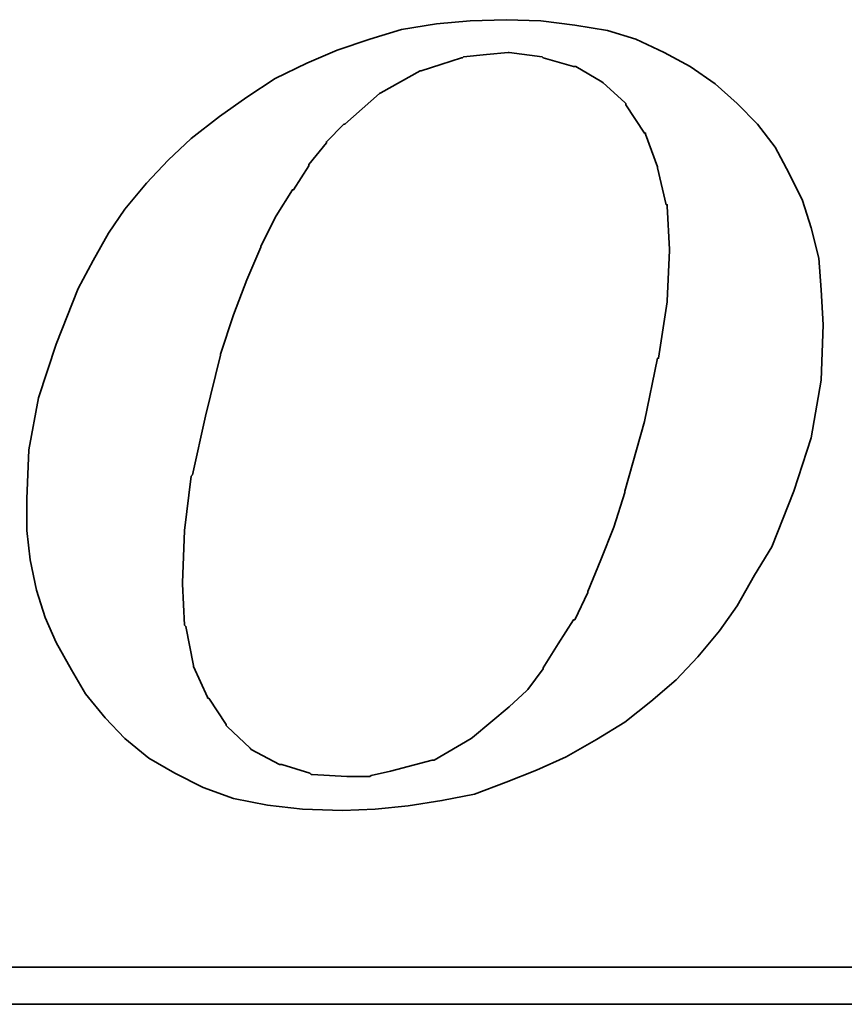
# Model space of a CAD drawing. Header units: millimetres. Extents: x -64 to 412, y -78 to 104.
# Tile 46 of 99: x 134.43 to 136.14, y 3.13 to 5.17. Entities that reach past the tile are written whole.
import ezdxf

# ---------------------------------------------------------------- set-up
doc = ezdxf.new("R2010")
doc.units = ezdxf.units.MM
doc.layers.add('DIM', color=4, linetype='Continuous')
doc.layers.add('layer 1', color=7, linetype='Continuous')

# ---------------------------------------------------------------- blocks, each defined once
blk = doc.blocks.new('TBI MOTION logo(完整正式版)')
at = {"layer": 'layer 1', "color": 22, "lineweight": 35}
for points, knots in [([(35.79625, -6.98375), (35.79625, -6.98375), (36.23125, -7.43875), (36.23125, -7.43875), (36.23125, -7.43875), (36.23125, -7.43875), (36.75625, -7.87125), (36.75625, -7.87125), (36.75625, -7.87125), (36.75625, -7.87125), (37.33125, -8.20375), (37.33125, -8.20375), (37.33125, -8.20375), (37.33125, -8.20375), (37.95625, -8.51875), (37.95625, -8.51875), (37.95625, -8.51875), (37.95625, -8.51875), (38.62625, -8.75875), (38.62625, -8.75875), (38.62625, -8.75875), (38.62625, -8.75875), (39.37125, -8.90375), (39.37125, -8.90375), (39.37125, -8.90375), (39.37125, -8.90375), (40.14125, -8.99875), (40.14125, -8.99875), (40.14125, -8.99875), (40.14125, -8.99875), (41.02625, -9.02375), (41.02625, -9.02375), (41.02625, -9.02375), (41.02625, -9.02375), (41.74625, -8.99875), (41.74625, -8.99875), (41.74625, -8.99875), (41.74625, -8.99875), (42.46625, -8.92375), (42.46625, -8.92375), (42.46625, -8.92375), (42.46625, -8.92375), (43.21125, -8.80625), (43.21125, -8.80625), (43.21125, -8.80625), (43.21125, -8.80625), (43.93125, -8.66375), (43.93125, -8.66375), (43.93125, -8.66375), (43.93125, -8.66375), (44.62625, -8.39875), (44.62625, -8.39875), (44.62625, -8.39875), (44.62625, -8.39875), (45.29625, -8.13375), (45.29625, -8.13375), (45.29625, -8.13375), (45.29625, -8.13375), (45.94625, -7.84375), (45.94625, -7.84375), (45.94625, -7.84375), (45.94625, -7.84375), (46.61625, -7.46375), (46.61625, -7.46375), (46.61625, -7.46375), (46.61625, -7.46375), (47.24125, -7.07875), (47.24125, -7.07875), (47.24125, -7.07875), (47.24125, -7.07875), (47.81625, -6.62375), (47.81625, -6.62375), (47.81625, -6.62375), (47.81625, -6.62375), (48.36875, -6.14375), (48.36875, -6.14375), (48.36875, -6.14375), (48.36875, -6.14375), (48.84625, -5.64125), (48.84625, -5.64125), (48.84625, -5.64125), (48.84625, -5.64125), (49.32625, -5.06375), (49.32625, -5.06375), (49.32625, -5.06375), (49.32625, -5.06375), (49.71125, -4.51374), (49.71125, -4.51374), (49.71125, -4.51374), (49.71125, -4.51374), (50.09625, -3.83874), (50.09625, -3.83874), (50.09625, -3.83874), (50.09625, -3.83874), (50.48125, -3.21374), (50.48125, -3.21374), (50.48125, -3.21374), (50.48125, -3.21374), (50.96125, -1.99125), (50.96125, -1.99125), (50.96125, -1.99125), (50.96125, -1.99125), (51.34375, -0.81875), (51.34375, -0.81875), (51.34375, -0.81875), (51.34375, -0.81875), (51.56125, 0.45624), (51.56125, 0.45624), (51.56125, 0.45624), (51.56125, 0.45624), (51.60625, 1.67624), (51.60625, 1.67624), (51.60625, 1.67624), (51.60625, 1.67624), (51.56125, 2.44625), (51.56125, 2.44625), (51.56125, 2.44625), (51.56125, 2.44625), (51.51125, 3.14125), (51.51125, 3.14125), (51.51125, 3.14125), (51.51125, 3.14125), (51.34375, 3.81125), (51.34375, 3.81125), (51.34375, 3.81125), (51.34375, 3.81125), (51.15125, 4.41125), (51.15125, 4.41125), (51.15125, 4.41125), (51.15125, 4.41125), (50.86125, 5.01125), (50.86125, 5.01125), (50.86125, 5.01125), (50.86125, 5.01125), (50.55125, 5.58875), (50.55125, 5.58875), (50.55125, 5.58875), (50.55125, 5.58875), (50.16625, 6.09125), (50.16625, 6.09125), (50.16625, 6.09125), (50.16625, 6.09125), (49.71125, 6.54875), (49.71125, 6.54875), (49.71125, 6.54875), (49.71125, 6.54875), (49.23125, 6.98125), (49.23125, 6.98125), (49.23125, 6.98125), (49.23125, 6.98125), (48.67875, 7.36625), (48.67875, 7.36625), (48.67875, 7.36625), (48.67875, 7.36625), (48.10375, 7.67625), (48.10375, 7.67625), (48.10375, 7.67625), (48.10375, 7.67625), (47.48125, 7.96375), (47.48125, 7.96375), (47.48125, 7.96375), (47.48125, 7.96375), (46.85625, 8.15625), (46.85625, 8.15625), (46.85625, 8.15625), (46.85625, 8.15625), (46.13625, 8.27624), (46.13625, 8.27624), (46.13625, 8.27624), (46.13625, 8.27624), (45.39125, 8.37125), (45.39125, 8.37125), (45.39125, 8.37125), (45.39125, 8.37125), (44.62625, 8.39624), (44.62625, 8.39624), (44.62625, 8.39624), (44.62625, 8.39624), (43.83625, 8.37125), (43.83625, 8.37125), (43.83625, 8.37125), (43.83625, 8.37125), (43.09125, 8.30125), (43.09125, 8.30125), (43.09125, 8.30125), (43.09125, 8.30125), (42.32125, 8.18125), (42.32125, 8.18125), (42.32125, 8.18125), (42.32125, 8.18125), (41.62875, 7.96375), (41.62875, 7.96375), (41.62875, 7.96375), (41.62875, 7.96375), (40.90625, 7.72625), (40.90625, 7.72625), (40.90625, 7.72625), (40.90625, 7.72625), (40.23624, 7.43625), (40.23624, 7.43625), (40.23624, 7.43625), (40.23624, 7.43625), (39.54124, 7.10125), (39.54124, 7.10125), (39.54124, 7.10125), (39.54124, 7.10125), (38.91625, 6.69125), (38.91625, 6.69125), (38.91625, 6.69125), (38.91625, 6.69125), (38.31625, 6.26125), (38.31625, 6.26125), (38.31625, 6.26125), (38.31625, 6.26125), (37.69125, 5.78125), (37.69125, 5.78125), (37.69125, 5.78125), (37.69125, 5.78125), (37.18625, 5.30125), (37.18625, 5.30125), (37.18625, 5.30125), (37.18625, 5.30125), (36.70625, 4.79624), (36.70625, 4.79624), (36.70625, 4.79624), (36.70625, 4.79624), (36.23125, 4.22125), (36.23125, 4.22125), (36.23125, 4.22125), (36.23125, 4.22125), (35.87124, 3.69375), (35.87124, 3.69375), (35.87124, 3.69375), (35.87124, 3.69375), (35.53125, 3.09125), (35.53125, 3.09125), (35.53125, 3.09125), (35.53125, 3.09125), (35.19875, 2.47125), (35.19875, 2.47125), (35.19875, 2.47125), (35.19875, 2.47125), (34.71625, 1.24625), (34.71625, 1.24625), (34.71625, 1.24625), (34.71625, 1.24625), (34.33125, 0.06874), (34.33125, 0.06874), (34.33125, 0.06874), (34.33125, 0.06874), (34.11625, -1.07875), (34.11625, -1.07875), (34.11625, -1.07875), (34.11625, -1.07875), (34.07125, -2.15875), (34.07125, -2.15875), (34.07125, -2.15875), (34.07125, -2.15875), (34.07125, -2.85375), (34.07125, -2.85375), (34.07125, -2.85375), (34.07125, -2.85375), (34.14125, -3.50375), (34.14125, -3.50375), (34.14125, -3.50375), (34.14125, -3.50375), (34.28625, -4.17375), (34.28625, -4.17375), (34.28625, -4.17375), (34.28625, -4.17375), (34.47625, -4.77624), (34.47625, -4.77624), (34.47625, -4.77624), (34.47625, -4.77624), (34.71625, -5.32625), (34.71625, -5.32625), (34.71625, -5.32625), (34.71625, -5.32625), (35.05375, -5.92875), (35.05375, -5.92875), (35.05375, -5.92875), (35.05375, -5.92875), (35.36375, -6.45375), (35.36375, -6.45375), (35.36375, -6.45375), (35.36375, -6.45375), (35.79625, -6.98375), (35.79625, -6.98375)], [0, 0, 0, 0, 0.01388889, 0.01388889, 0.01388889, 0.01388889, 0.02777778, 0.02777778, 0.02777778, 0.02777778, 0.04166667, 0.04166667, 0.04166667, 0.04166667, 0.05555556, 0.05555556, 0.05555556, 0.05555556, 0.06944444, 0.06944444, 0.06944444, 0.06944444, 0.08333333, 0.08333333, 0.08333333, 0.08333333, 0.09722222, 0.09722222, 0.09722222, 0.09722222, 0.11111111, 0.11111111, 0.11111111, 0.11111111, 0.125, 0.125, 0.125, 0.125, 0.13888889, 0.13888889, 0.13888889, 0.13888889, 0.15277778, 0.15277778, 0.15277778, 0.15277778, 0.16666667, 0.16666667, 0.16666667, 0.16666667, 0.18055556, 0.18055556, 0.18055556, 0.18055556, 0.19444444, 0.19444444, 0.19444444, 0.19444444, 0.20833333, 0.20833333, 0.20833333, 0.20833333, 0.22222222, 0.22222222, 0.22222222, 0.22222222, 0.23611111, 0.23611111, 0.23611111, 0.23611111, 0.25, 0.25, 0.25, 0.25, 0.26388889, 0.26388889, 0.26388889, 0.26388889, 0.27777778, 0.27777778, 0.27777778, 0.27777778, 0.29166667, 0.29166667, 0.29166667, 0.29166667, 0.30555556, 0.30555556, 0.30555556, 0.30555556, 0.31944444, 0.31944444, 0.31944444, 0.31944444, 0.33333333, 0.33333333, 0.33333333, 0.33333333, 0.34722222, 0.34722222, 0.34722222, 0.34722222, 0.36111111, 0.36111111, 0.36111111, 0.36111111, 0.375, 0.375, 0.375, 0.375, 0.38888889, 0.38888889, 0.38888889, 0.38888889, 0.40277778, 0.40277778, 0.40277778, 0.40277778, 0.41666667, 0.41666667, 0.41666667, 0.41666667, 0.43055556, 0.43055556, 0.43055556, 0.43055556, 0.44444444, 0.44444444, 0.44444444, 0.44444444, 0.45833333, 0.45833333, 0.45833333, 0.45833333, 0.47222222, 0.47222222, 0.47222222, 0.47222222, 0.48611111, 0.48611111, 0.48611111, 0.48611111, 0.5, 0.5, 0.5, 0.5, 0.51388889, 0.51388889, 0.51388889, 0.51388889, 0.52777778, 0.52777778, 0.52777778, 0.52777778, 0.54166667, 0.54166667, 0.54166667, 0.54166667, 0.55555556, 0.55555556, 0.55555556, 0.55555556, 0.56944444, 0.56944444, 0.56944444, 0.56944444, 0.58333333, 0.58333333, 0.58333333, 0.58333333, 0.59722222, 0.59722222, 0.59722222, 0.59722222, 0.61111111, 0.61111111, 0.61111111, 0.61111111, 0.625, 0.625, 0.625, 0.625, 0.63888889, 0.63888889, 0.63888889, 0.63888889, 0.65277778, 0.65277778, 0.65277778, 0.65277778, 0.66666667, 0.66666667, 0.66666667, 0.66666667, 0.68055556, 0.68055556, 0.68055556, 0.68055556, 0.69444444, 0.69444444, 0.69444444, 0.69444444, 0.70833333, 0.70833333, 0.70833333, 0.70833333, 0.72222222, 0.72222222, 0.72222222, 0.72222222, 0.73611111, 0.73611111, 0.73611111, 0.73611111, 0.75, 0.75, 0.75, 0.75, 0.76388889, 0.76388889, 0.76388889, 0.76388889, 0.77777778, 0.77777778, 0.77777778, 0.77777778, 0.79166667, 0.79166667, 0.79166667, 0.79166667, 0.80555556, 0.80555556, 0.80555556, 0.80555556, 0.81944444, 0.81944444, 0.81944444, 0.81944444, 0.83333333, 0.83333333, 0.83333333, 0.83333333, 0.84722222, 0.84722222, 0.84722222, 0.84722222, 0.86111111, 0.86111111, 0.86111111, 0.86111111, 0.875, 0.875, 0.875, 0.875, 0.88888889, 0.88888889, 0.88888889, 0.88888889, 0.90277778, 0.90277778, 0.90277778, 0.90277778, 0.91666667, 0.91666667, 0.91666667, 0.91666667, 0.93055556, 0.93055556, 0.93055556, 0.93055556, 0.94444444, 0.94444444, 0.94444444, 0.94444444, 0.95833333, 0.95833333, 0.95833333, 0.95833333, 0.97222222, 0.97222222, 0.97222222, 0.97222222, 0.98611111, 0.98611111, 0.98611111, 0.98611111, 1, 1, 1, 1]), ([(38.33875, 1.03124), (38.33875, 1.03124), (38.62625, 1.89625), (38.62625, 1.89625), (38.62625, 1.89625), (38.62625, 1.89625), (38.91625, 2.66375), (38.91625, 2.66375), (38.91625, 2.66375), (38.91625, 2.66375), (39.22625, 3.38125), (39.22625, 3.38125), (39.22625, 3.38125), (39.22625, 3.38125), (39.22625, 3.40624), (39.22625, 3.40624), (39.22625, 3.40624), (39.22625, 3.40624), (39.56124, 4.07624), (39.56124, 4.07624), (39.56124, 4.07624), (39.56124, 4.07624), (39.92125, 4.65125), (39.92125, 4.65125), (39.92125, 4.65125), (39.92125, 4.65125), (39.94625, 4.65125), (39.94625, 4.65125), (39.94625, 4.65125), (39.94625, 4.65125), (40.28125, 5.17875), (40.28125, 5.17875), (40.28125, 5.17875), (40.28125, 5.17875), (40.28125, 5.20375), (40.28125, 5.20375), (40.28125, 5.20375), (40.28125, 5.20375), (40.66875, 5.68625), (40.66875, 5.68625), (40.66875, 5.68625), (40.66875, 5.68625), (40.66875, 5.70625), (40.66875, 5.70625), (40.66875, 5.70625), (40.66875, 5.70625), (41.05124, 6.09125), (41.05124, 6.09125), (41.05124, 6.09125), (41.05124, 6.09125), (41.07625, 6.09125), (41.07625, 6.09125), (41.07625, 6.09125), (41.07625, 6.09125), (41.84125, 6.76625), (41.84125, 6.76625), (41.84125, 6.76625), (41.84125, 6.76625), (41.86625, 6.78625), (41.86625, 6.78625), (41.86625, 6.78625), (41.86625, 6.78625), (42.73125, 7.26624), (42.73125, 7.26624), (42.73125, 7.26624), (42.73125, 7.26624), (42.75625, 7.26624), (42.75625, 7.26624), (42.75625, 7.26624), (42.75625, 7.26624), (43.18625, 7.41125), (43.18625, 7.41125), (43.18625, 7.41125), (43.18625, 7.41125), (43.64125, 7.55625), (43.64125, 7.55625), (43.64125, 7.55625), (43.64125, 7.55625), (43.66625, 7.55625), (43.66625, 7.55625), (43.66625, 7.55625), (43.66625, 7.55625), (43.69125, 7.58124), (43.69125, 7.58124), (43.69125, 7.58124), (43.69125, 7.58124), (44.19125, 7.62625), (44.19125, 7.62625), (44.19125, 7.62625), (44.19125, 7.62625), (44.67125, 7.67625), (44.67125, 7.67625), (44.67125, 7.67625), (44.67125, 7.67625), (44.69625, 7.67625), (44.69625, 7.67625), (44.69625, 7.67625), (44.69625, 7.67625), (45.41875, 7.58124), (45.41875, 7.58124), (45.41875, 7.58124), (45.41875, 7.58124), (45.44125, 7.55625), (45.44125, 7.55625), (45.44125, 7.55625), (45.44125, 7.55625), (46.11125, 7.36625), (46.11125, 7.36625), (46.11125, 7.36625), (46.11125, 7.36625), (46.13625, 7.36625), (46.13625, 7.36625), (46.13625, 7.36625), (46.13625, 7.36625), (46.15875, 7.36625), (46.15875, 7.36625), (46.15875, 7.36625), (46.15875, 7.36625), (46.73625, 7.02624), (46.73625, 7.02624), (46.73625, 7.02624), (46.73625, 7.02624), (46.76125, 7.00624), (46.76125, 7.00624), (46.76125, 7.00624), (46.76125, 7.00624), (47.24125, 6.57124), (47.24125, 6.57124), (47.24125, 6.57124), (47.24125, 6.57124), (47.26625, 6.54875), (47.26625, 6.54875), (47.26625, 6.54875), (47.26625, 6.54875), (47.26625, 6.52375), (47.26625, 6.52375), (47.26625, 6.52375), (47.26625, 6.52375), (47.67375, 5.89875), (47.67375, 5.89875), (47.67375, 5.89875), (47.67375, 5.89875), (47.69625, 5.89875), (47.69625, 5.89875), (47.69625, 5.89875), (47.69625, 5.89875), (47.69625, 5.87625), (47.69625, 5.87625), (47.69625, 5.87625), (47.69625, 5.87625), (47.96125, 5.15625), (47.96125, 5.15625), (47.96125, 5.15625), (47.96125, 5.15625), (47.96125, 5.13125), (47.96125, 5.13125), (47.96125, 5.13125), (47.96125, 5.13125), (48.15125, 4.31875), (48.15125, 4.31875), (48.15125, 4.31875), (48.15125, 4.31875), (48.17625, 4.31875), (48.17625, 4.31875), (48.17625, 4.31875), (48.17625, 4.31875), (48.17625, 4.29125), (48.17625, 4.29125), (48.17625, 4.29125), (48.17625, 4.29125), (48.22625, 3.33125), (48.22625, 3.33125), (48.22625, 3.33125), (48.22625, 3.33125), (48.22625, 3.30875), (48.22625, 3.30875), (48.22625, 3.30875), (48.22625, 3.30875), (48.17625, 2.20624), (48.17625, 2.20624), (48.17625, 2.20624), (48.17625, 2.20624), (48.17625, 2.18124), (48.17625, 2.18124), (48.17625, 2.18124), (48.17625, 2.18124), (47.98375, 0.93624), (47.98375, 0.93624), (47.98375, 0.93624), (47.98375, 0.93624), (47.96125, 0.93624), (47.96125, 0.93624), (47.96125, 0.93624), (47.96125, 0.93624), (47.67375, -0.45874), (47.67375, -0.45874), (47.67375, -0.45874), (47.67375, -0.45874), (47.24125, -1.99125), (47.24125, -1.99125), (47.24125, -1.99125), (47.24125, -1.99125), (47.24125, -2.01874), (47.24125, -2.01874), (47.24125, -2.01874), (47.24125, -2.01874), (47.00125, -2.78375), (47.00125, -2.78375), (47.00125, -2.78375), (47.00125, -2.78375), (46.71125, -3.50375), (46.71125, -3.50375), (46.71125, -3.50375), (46.71125, -3.50375), (46.42625, -4.19875), (46.42625, -4.19875), (46.42625, -4.19875), (46.42625, -4.19875), (46.42625, -4.22375), (46.42625, -4.22375), (46.42625, -4.22375), (46.42625, -4.22375), (46.13625, -4.82374), (46.13625, -4.82374), (46.13625, -4.82374), (46.13625, -4.82374), (46.11125, -4.82374), (46.11125, -4.82374), (46.11125, -4.82374), (46.11125, -4.82374), (45.77625, -5.35125), (45.77625, -5.35125), (45.77625, -5.35125), (45.77625, -5.35125), (45.44125, -5.87875), (45.44125, -5.87875), (45.44125, -5.87875), (45.44125, -5.87875), (45.44125, -5.90375), (45.44125, -5.90375), (45.44125, -5.90375), (45.44125, -5.90375), (45.10625, -6.35875), (45.10625, -6.35875), (45.10625, -6.35875), (45.10625, -6.35875), (45.08125, -6.38375), (45.08125, -6.38375), (45.08125, -6.38375), (45.08125, -6.38375), (44.69625, -6.74375), (44.69625, -6.74375), (44.69625, -6.74375), (44.69625, -6.74375), (43.88375, -7.41625), (43.88375, -7.41625), (43.88375, -7.41625), (43.88375, -7.41625), (43.85625, -7.43875), (43.85625, -7.43875), (43.85625, -7.43875), (43.85625, -7.43875), (43.04125, -7.91875), (43.04125, -7.91875), (43.04125, -7.91875), (43.04125, -7.91875), (43.01625, -7.91875), (43.01625, -7.91875), (43.01625, -7.91875), (43.01625, -7.91875), (42.99625, -7.91875), (42.99625, -7.91875), (42.99625, -7.91875), (42.99625, -7.91875), (42.08125, -8.15875), (42.08125, -8.15875), (42.08125, -8.15875), (42.08125, -8.15875), (41.65125, -8.25625), (41.65125, -8.25625), (41.65125, -8.25625), (41.65125, -8.25625), (41.62875, -8.27875), (41.62875, -8.27875), (41.62875, -8.27875), (41.62875, -8.27875), (41.60125, -8.27875), (41.60125, -8.27875), (41.60125, -8.27875), (41.60125, -8.27875), (41.12125, -8.27875), (41.12125, -8.27875), (41.12125, -8.27875), (41.12125, -8.27875), (40.35624, -8.23125), (40.35624, -8.23125), (40.35624, -8.23125), (40.35624, -8.23125), (40.33125, -8.23125), (40.33125, -8.23125), (40.33125, -8.23125), (40.33125, -8.23125), (40.30625, -8.20375), (40.30625, -8.20375), (40.30625, -8.20375), (40.30625, -8.20375), (39.68375, -8.01375), (39.68375, -8.01375), (39.68375, -8.01375), (39.68375, -8.01375), (39.66124, -8.01375), (39.66124, -8.01375), (39.66124, -8.01375), (39.66124, -8.01375), (39.63625, -8.01375), (39.63625, -8.01375), (39.63625, -8.01375), (39.63625, -8.01375), (39.01125, -7.67875), (39.01125, -7.67875), (39.01125, -7.67875), (39.01125, -7.67875), (38.98875, -7.65375), (38.98875, -7.65375), (38.98875, -7.65375), (38.98875, -7.65375), (38.48625, -7.17375), (38.48625, -7.17375), (38.48625, -7.17375), (38.48625, -7.17375), (38.45875, -7.14875), (38.45875, -7.14875), (38.45875, -7.14875), (38.45875, -7.14875), (38.45875, -7.12875), (38.45875, -7.12875), (38.45875, -7.12875), (38.45875, -7.12875), (38.07625, -6.54875), (38.07625, -6.54875), (38.07625, -6.54875), (38.07625, -6.54875), (38.05125, -6.54875), (38.05125, -6.54875), (38.05125, -6.54875), (38.05125, -6.54875), (38.05125, -6.52875), (38.05125, -6.52875), (38.05125, -6.52875), (38.05125, -6.52875), (37.74125, -5.85375), (37.74125, -5.85375), (37.74125, -5.85375), (37.74125, -5.85375), (37.74125, -5.82875), (37.74125, -5.82875), (37.74125, -5.82875), (37.74125, -5.82875), (37.57375, -4.96875), (37.57375, -4.96875), (37.57375, -4.96875), (37.57375, -4.96875), (37.54625, -4.94375), (37.54625, -4.94375), (37.54625, -4.94375), (37.54625, -4.94375), (37.50125, -4.03375), (37.50125, -4.03375), (37.50125, -4.03375), (37.50125, -4.03375), (37.50125, -4.00875), (37.50125, -4.00875), (37.50125, -4.00875), (37.50125, -4.00875), (37.54625, -2.85375), (37.54625, -2.85375), (37.54625, -2.85375), (37.54625, -2.85375), (37.69125, -1.65875), (37.69125, -1.65875), (37.69125, -1.65875), (37.69125, -1.65875), (37.71624, -1.63375), (37.71624, -1.63375), (37.71624, -1.63375), (37.71624, -1.63375), (38.00375, -0.33875), (38.00375, -0.33875), (38.00375, -0.33875), (38.00375, -0.33875), (38.33875, 1.00624), (38.33875, 1.00624), (38.33875, 1.00624), (38.33875, 1.00624), (38.33875, 1.03124), (38.33875, 1.03124)], [0, 0, 0, 0, 0.01010101, 0.01010101, 0.01010101, 0.01010101, 0.02020202, 0.02020202, 0.02020202, 0.02020202, 0.03030303, 0.03030303, 0.03030303, 0.03030303, 0.04040404, 0.04040404, 0.04040404, 0.04040404, 0.05050505, 0.05050505, 0.05050505, 0.05050505, 0.06060606, 0.06060606, 0.06060606, 0.06060606, 0.07070707, 0.07070707, 0.07070707, 0.07070707, 0.08080808, 0.08080808, 0.08080808, 0.08080808, 0.09090909, 0.09090909, 0.09090909, 0.09090909, 0.1010101, 0.1010101, 0.1010101, 0.1010101, 0.11111111, 0.11111111, 0.11111111, 0.11111111, 0.12121212, 0.12121212, 0.12121212, 0.12121212, 0.13131313, 0.13131313, 0.13131313, 0.13131313, 0.14141414, 0.14141414, 0.14141414, 0.14141414, 0.15151515, 0.15151515, 0.15151515, 0.15151515, 0.16161616, 0.16161616, 0.16161616, 0.16161616, 0.17171717, 0.17171717, 0.17171717, 0.17171717, 0.18181818, 0.18181818, 0.18181818, 0.18181818, 0.19191919, 0.19191919, 0.19191919, 0.19191919, 0.2020202, 0.2020202, 0.2020202, 0.2020202, 0.21212121, 0.21212121, 0.21212121, 0.21212121, 0.22222222, 0.22222222, 0.22222222, 0.22222222, 0.23232323, 0.23232323, 0.23232323, 0.23232323, 0.24242424, 0.24242424, 0.24242424, 0.24242424, 0.25252525, 0.25252525, 0.25252525, 0.25252525, 0.26262626, 0.26262626, 0.26262626, 0.26262626, 0.27272727, 0.27272727, 0.27272727, 0.27272727, 0.28282828, 0.28282828, 0.28282828, 0.28282828, 0.29292929, 0.29292929, 0.29292929, 0.29292929, 0.3030303, 0.3030303, 0.3030303, 0.3030303, 0.31313131, 0.31313131, 0.31313131, 0.31313131, 0.32323232, 0.32323232, 0.32323232, 0.32323232, 0.33333333, 0.33333333, 0.33333333, 0.33333333, 0.34343434, 0.34343434, 0.34343434, 0.34343434, 0.35353535, 0.35353535, 0.35353535, 0.35353535, 0.36363636, 0.36363636, 0.36363636, 0.36363636, 0.37373737, 0.37373737, 0.37373737, 0.37373737, 0.38383838, 0.38383838, 0.38383838, 0.38383838, 0.39393939, 0.39393939, 0.39393939, 0.39393939, 0.4040404, 0.4040404, 0.4040404, 0.4040404, 0.41414141, 0.41414141, 0.41414141, 0.41414141, 0.42424242, 0.42424242, 0.42424242, 0.42424242, 0.43434343, 0.43434343, 0.43434343, 0.43434343, 0.44444444, 0.44444444, 0.44444444, 0.44444444, 0.45454545, 0.45454545, 0.45454545, 0.45454545, 0.46464646, 0.46464646, 0.46464646, 0.46464646, 0.47474747, 0.47474747, 0.47474747, 0.47474747, 0.48484848, 0.48484848, 0.48484848, 0.48484848, 0.49494949, 0.49494949, 0.49494949, 0.49494949, 0.50505051, 0.50505051, 0.50505051, 0.50505051, 0.51515152, 0.51515152, 0.51515152, 0.51515152, 0.52525253, 0.52525253, 0.52525253, 0.52525253, 0.53535354, 0.53535354, 0.53535354, 0.53535354, 0.54545455, 0.54545455, 0.54545455, 0.54545455, 0.55555556, 0.55555556, 0.55555556, 0.55555556, 0.56565657, 0.56565657, 0.56565657, 0.56565657, 0.57575758, 0.57575758, 0.57575758, 0.57575758, 0.58585859, 0.58585859, 0.58585859, 0.58585859, 0.5959596, 0.5959596, 0.5959596, 0.5959596, 0.60606061, 0.60606061, 0.60606061, 0.60606061, 0.61616162, 0.61616162, 0.61616162, 0.61616162, 0.62626263, 0.62626263, 0.62626263, 0.62626263, 0.63636364, 0.63636364, 0.63636364, 0.63636364, 0.64646465, 0.64646465, 0.64646465, 0.64646465, 0.65656566, 0.65656566, 0.65656566, 0.65656566, 0.66666667, 0.66666667, 0.66666667, 0.66666667, 0.67676768, 0.67676768, 0.67676768, 0.67676768, 0.68686869, 0.68686869, 0.68686869, 0.68686869, 0.6969697, 0.6969697, 0.6969697, 0.6969697, 0.70707071, 0.70707071, 0.70707071, 0.70707071, 0.71717172, 0.71717172, 0.71717172, 0.71717172, 0.72727273, 0.72727273, 0.72727273, 0.72727273, 0.73737374, 0.73737374, 0.73737374, 0.73737374, 0.74747475, 0.74747475, 0.74747475, 0.74747475, 0.75757576, 0.75757576, 0.75757576, 0.75757576, 0.76767677, 0.76767677, 0.76767677, 0.76767677, 0.77777778, 0.77777778, 0.77777778, 0.77777778, 0.78787879, 0.78787879, 0.78787879, 0.78787879, 0.7979798, 0.7979798, 0.7979798, 0.7979798, 0.80808081, 0.80808081, 0.80808081, 0.80808081, 0.81818182, 0.81818182, 0.81818182, 0.81818182, 0.82828283, 0.82828283, 0.82828283, 0.82828283, 0.83838384, 0.83838384, 0.83838384, 0.83838384, 0.84848485, 0.84848485, 0.84848485, 0.84848485, 0.85858586, 0.85858586, 0.85858586, 0.85858586, 0.86868687, 0.86868687, 0.86868687, 0.86868687, 0.87878788, 0.87878788, 0.87878788, 0.87878788, 0.88888889, 0.88888889, 0.88888889, 0.88888889, 0.8989899, 0.8989899, 0.8989899, 0.8989899, 0.90909091, 0.90909091, 0.90909091, 0.90909091, 0.91919192, 0.91919192, 0.91919192, 0.91919192, 0.92929293, 0.92929293, 0.92929293, 0.92929293, 0.93939394, 0.93939394, 0.93939394, 0.93939394, 0.94949495, 0.94949495, 0.94949495, 0.94949495, 0.95959596, 0.95959596, 0.95959596, 0.95959596, 0.96969697, 0.96969697, 0.96969697, 0.96969697, 0.97979798, 0.97979798, 0.97979798, 0.97979798, 0.98989899, 0.98989899, 0.98989899, 0.98989899, 1, 1, 1, 1]), ([(75.90875, -9.47875), (75.90875, -9.47875), (75.90875, -12.28625), (75.90875, -12.28625), (75.90875, -12.28625), (75.90875, -12.28625), (75.90875, -12.47875), (75.90875, -12.47875), (75.90875, -12.47875), (75.90875, -12.47875), (75.71625, -12.47875), (75.71625, -12.47875), (75.71625, -12.47875), (75.71625, -12.47875), (-88.32875, -12.47875), (-88.32875, -12.47875), (-88.32875, -12.47875), (-88.32875, -12.47875), (-88.32875, -13.29375), (-88.32875, -13.29375), (-88.32875, -13.29375), (-88.32875, -13.29375), (82.89125, -13.29375), (82.89125, -13.29375), (82.89125, -13.29375), (82.89125, -13.29375), (75.90875, -9.47875), (75.90875, -9.47875)], [0, 0, 0, 0, 0.14285714, 0.14285714, 0.14285714, 0.14285714, 0.28571429, 0.28571429, 0.28571429, 0.28571429, 0.42857143, 0.42857143, 0.42857143, 0.42857143, 0.57142857, 0.57142857, 0.57142857, 0.57142857, 0.71428571, 0.71428571, 0.71428571, 0.71428571, 0.85714286, 0.85714286, 0.85714286, 0.85714286, 1, 1, 1, 1])]:
    blk.add_open_spline(points, degree=3, knots=knots, dxfattribs=at)

msp = doc.modelspace()

# ---------------------------------------------------------------- block references
at = {"layer": 'DIM', "color": 7, "xscale": 0.09408959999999, "yscale": 0.09408959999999, "zscale": 0.09408959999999}
msp.add_blockref('TBI MOTION logo(完整正式版)', (131.2362, 4.3841), dxfattribs=at)

doc.saveas('drawing.dxf')
